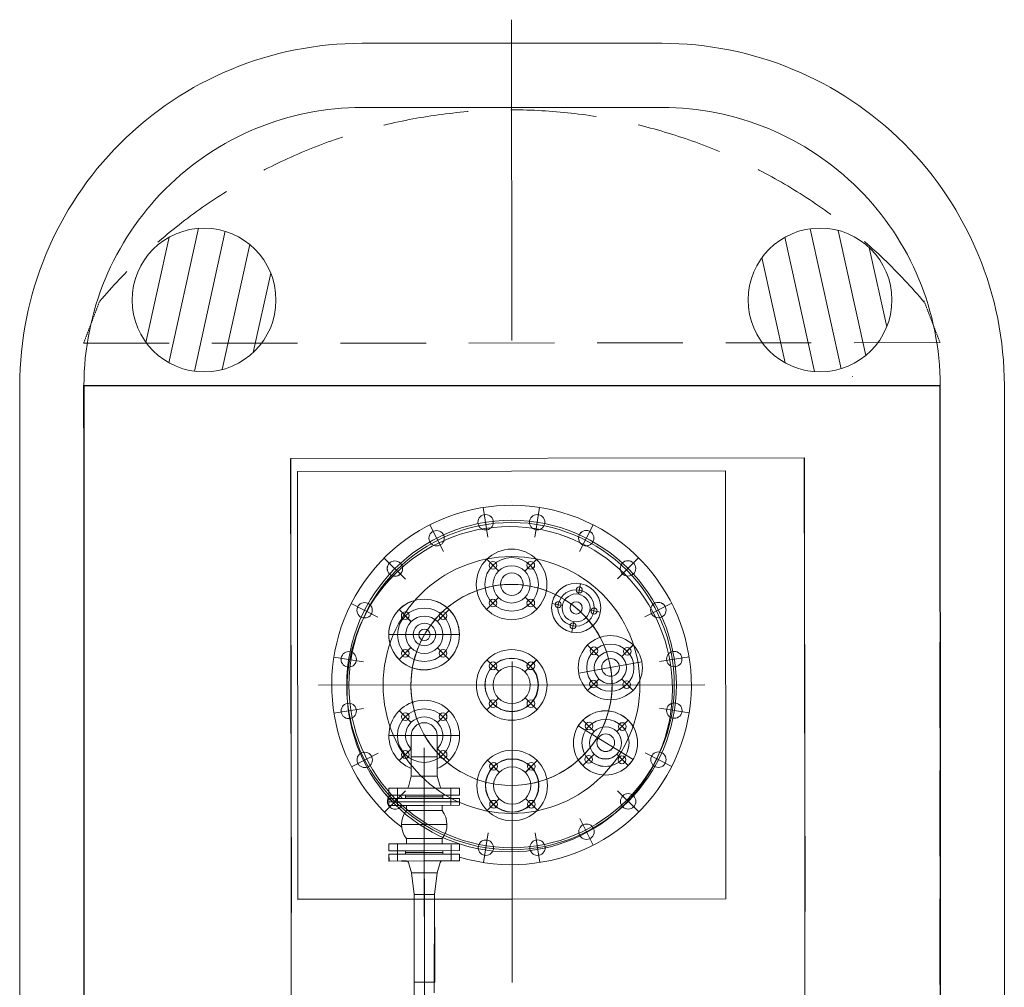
# Model space of a CAD drawing. Extents: x 261105 to 7565828, y -85627 to 5881792.
# Tile 35 of 116: x 337785 to 340085, y -15988 to -13727. Entities that reach past the tile are written whole.
import ezdxf
from ezdxf.enums import TextEntityAlignment as Align

# ---------------------------------------------------------------- set-up
doc = ezdxf.new("R2010")
doc.units = 0
doc.header["$MEASUREMENT"] = 0
for name, pattern in [('( Dashed )', [0.75, 0.5, -0.25]), ('DASHDOT2', [0.5, 0.25, -0.125, 0, -0.125]), ('DASHED', [19.05, 12.7, -6.35])]:
    doc.linetypes.add(name, pattern=pattern)
doc.layers.add('linii', color=7, linetype='Continuous', lineweight=15)
doc.layers.add('tlo', color=7, linetype='Continuous', lineweight=9, true_color=0xb2b2b2)
doc.layers.add('zbiornik', color=7, linetype='DASHED', lineweight=5, true_color=0x999999)
doc.styles.add('CP_ATTR', font='txt')
doc.linetypes.add('OGRODZENIE1', pattern='A,0.25,-0.1,[133,ltypeshp.shx,S=0.1,R=0,X=-0.1,Y=0],-0.1,1', length=1.45)

# ---------------------------------------------------------------- blocks, each defined once
blk = doc.blocks.new('dgfdsgsg')
at = {"layer": 'tlo'}
h = blk.add_hatch(dxfattribs=at)
h.set_pattern_fill('ANSI31', color=256, scale=500, angle=32.5756)
h.set_pattern_definition([(77.57556348, (-8678615.706, 21331640.4), (-61.03628784, 13.446991), [])])
h.paths.add_polyline_path([(372068.1, 19261.3, 1), (372351.3, 19442.2, 1)])
h = blk.add_hatch(dxfattribs=at)
h.set_pattern_fill('ANSI31', color=256, scale=500, angle=147.438)
h.set_pattern_definition([(102.43800666, (9419426.036, 21333783.6), (61.03310129, 13.46144669), [])])
h.paths.add_polyline_path([(373790.2, 19261.5, -1), (373507, 19442.3, -1)])
at = {"layer": 'tlo', "elevation": 0, "flags": 128}
for points in [[(372579, 7851.7), (373279, 7851.7, 0.414214), (374079, 8651.7), (374079.1, 19151.7, 0.414214), (373279.1, 19951.7), (372579.1, 19951.7, 0.414214), (371779.1, 19151.7), (371779, 8651.7, 0.414214)], [(372579, 8001.7), (373279, 8001.7, 0.414214), (373929, 8651.7), (373929.1, 19151.7, 0.414214), (373279.1, 19801.7), (372579.1, 19801.7, 0.414214), (371929.1, 19151.7), (371929, 8651.7, 0.414214)]]:
    blk.add_lwpolyline(points, format="xyb", close=True, dxfattribs=at)
at = {"layer": 'tlo', "linetype": 'OGRODZENIE1', "lineweight": 30, "ltscale": 500, "elevation": 0}
blk.add_lwpolyline([(373928.7, 16133.7), (373929.3, 15333.7), (371929.3, 15333.7), (371929.3, 19151.7), (373928.8, 19151.9), (373930.3, 17033.4)], dxfattribs=at)
at = {"layer": 'tlo'}
for centre in [(372209.7, 19351.7, 0), (373648.6, 19351.9, 0)]:
    blk.add_circle(centre, 168, dxfattribs=at)
blk = doc.blocks.new('4')
at = {"layer": 'zbiornik', "linetype": 'DASHDOT2', "ltscale": 3000, "extrusion": (4.03655e-07, 2.52893e-07, 1)}
blk.add_line((372928, 40006.8, 0), (372933.9, 32153.5, 0), dxfattribs=at)
at = {"layer": 'zbiornik', "linetype": '( Dashed )', "ltscale": 0.001, "extrusion": (4.03655e-07, 2.52893e-07, 1)}
blk.add_line((371928.2, 39250.6, 0), (371965.4, 39348.1, 0), dxfattribs=at)
at = {"layer": 'zbiornik', "linetype": '( Dashed )', "ltscale": 0.001, "extrusion": (-4.04033e-07, 2.52289e-07, 1)}
blk.add_line((373928.9, 39252.1, 0), (373891.5, 39349.5, 0), dxfattribs=at)
at = {"layer": 'zbiornik', "linetype": '( Dashed )', "ltscale": 400, "extrusion": (4.03655e-07, 2.52893e-07, 1)}
for p, q in [((371928.2, 39250.6, 0), (373928.2, 39252.1, 0)), ((371930.9, 33252.4, 0), (371928.3, 39252.4, 0)), ((373930.6, 33252.1, 0), (373928.2, 39252.1, 0))]:
    blk.add_line(p, q, dxfattribs=at)
at = {"layer": 'zbiornik', "linetype": 'Continuous', "ltscale": 400}
for p, q in [((372413.7, 37920.8, 0), (372411.5, 38981.7, 0)), ((373612.4, 38982.7, 0), (372412.4, 38981.7, 0)), ((373612.4, 38982.7, 0), (372412.4, 38981.7, 0)), ((372412.4, 38981.7, 0), (373612.4, 38982.7, 0)), ((372412.4, 38981.7, 0), (373612.4, 38982.7, 0)), ((372412.4, 38981.7, 0), (372413.9, 37238.7, 0)), ((372412.4, 38981.7, 0), (372413.9, 37238.7, 0)), ((372413.8, 37238.7, 0), (372412.4, 38981.7, 0)), ((372412.4, 38981.7, 0), (372413.8, 37238.7, 0)), ((373611.5, 38982.7, 0), (373613.6, 37922.7, 0)), ((373613.8, 37239.7, 0), (373612.4, 38982.7, 0)), ((372427.6, 38951.3, 0), (373427.6, 38952.5, 0)), ((372427.6, 38951.3, 0), (373427.6, 38952.5, 0)), ((372427.6, 38951.3, 0), (373427.6, 38952.5, 0)), ((372427.6, 38951.3, 0), (373427.6, 38952.5, 0)), ((372428.8, 37951.2, 0), (372427.6, 38951.3, 0)), ((372428.8, 37951.2, 0), (372427.6, 38951.3, 0)), ((372428.9, 37951.3, 0), (372427.6, 38951.3, 0)), ((372428.9, 37951.3, 0), (372427.6, 38951.3, 0)), ((373427.6, 38952.5, 0), (373428.8, 37952.5, 0)), ((373427.6, 38952.5, 0), (373428.8, 37952.5, 0)), ((373427.6, 38952.5, 0), (373428.9, 37952.5, 0)), ((373427.6, 38952.5, 0), (373428.9, 37952.5, 0)), ((372872.9, 38797.8, 0), (372861.9, 38867, 0)), ((372872.9, 38797.8, 0), (372861.9, 38866.9, 0)), ((372982.4, 38797.9, 0), (372993.3, 38867.1, 0)), ((372982.4, 38797.9, 0), (372993.3, 38867, 0)), ((372768.7, 38763.9, 0), (372736.9, 38826.2, 0)), ((372768.8, 38763.9, 0), (372736.9, 38826.2, 0)), ((373086.5, 38764.1, 0), (373118.3, 38826.5, 0)), ((373086.6, 38764.2, 0), (373118.3, 38826.6, 0)), ((372680.2, 38699.4, 0), (372630.7, 38748.9, 0)), ((372680.2, 38699.5, 0), (372630.7, 38748.9, 0)), ((372897.9, 38718.5, 0), (372870.3, 38746.1, 0)), ((372897.9, 38718.5, 0), (372870.3, 38746.1, 0)), ((372986.4, 38745.6, 0), (372958.8, 38718, 0)), ((372986.4, 38745.5, 0), (372958.8, 38717.9, 0)), ((373175.2, 38699.9, 0), (373224.6, 38749.4, 0)), ((373175.2, 38699.9, 0), (373224.7, 38749.4, 0)), ((373084.4, 38664.3, 0), (373088.8, 38689, 0)), ((373084.4, 38664.3, 0), (373088.7, 38688.9, 0)), ((372615.9, 38610.8, 0), (372553.5, 38642.5, 0)), ((372615.9, 38610.8, 0), (372553.5, 38642.5, 0)), ((372897.3, 38656.4, 0), (372869.8, 38628.8, 0)), ((372897.4, 38656.4, 0), (372869.8, 38628.8, 0)), ((372987.1, 38629.5, 0), (372959.5, 38657.1, 0)), ((372987.1, 38629.5, 0), (372959.5, 38657, 0)), ((373046.8, 38637.9, 0), (373022.2, 38642.3, 0)), ((373046.8, 38637.9, 0), (373022.2, 38642.2, 0)), ((373239.6, 38611.3, 0), (373302, 38643.2, 0)), ((373239.6, 38611.3, 0), (373302, 38643.2, 0)), ((372692.9, 38600.9, 0), (372665.4, 38628.4, 0)), ((372693.4, 38600.4, 0), (372665.4, 38628.4, 0)), ((372754.5, 38600.9, 0), (372782, 38628.5, 0)), ((372754.5, 38600.9, 0), (372782, 38628.5, 0)), ((373135.4, 38622.4, 0), (373110.8, 38626.7, 0)), ((373135.5, 38622.4, 0), (373110.8, 38626.7, 0)), ((373068.9, 38575.7, 0), (373073.2, 38600.3, 0)), ((373068.9, 38575.7, 0), (373073.2, 38600.3, 0)), ((372641.2, 38570.1, 0), (372806.2, 38570.2, 0)), ((372641.2, 38570.1, 0), (372806.2, 38570.2, 0)), ((372693, 38539.4, 0), (372665.4, 38511.8, 0)), ((372693, 38539.4, 0), (372665.4, 38511.8, 0)), ((372754.5, 38539.4, 0), (372782.1, 38511.8, 0)), ((372754.5, 38539.4, 0), (372782.1, 38511.8, 0)), ((373132.2, 38519.1, 0), (373105.6, 38545.6, 0)), ((373132.2, 38519.1, 0), (373105.6, 38545.5, 0)), ((373211.7, 38545.7, 0), (373185.2, 38519.1, 0)), ((373211.7, 38545.6, 0), (373185.2, 38519.1, 0)), ((372582.2, 38506.6, 0), (372513, 38517.5, 0)), ((372582.2, 38506.6, 0), (372513, 38517.5, 0)), ((372582.2, 38506.6, 0), (372513, 38517.5, 0)), ((372582.2, 38506.6, 0), (372513, 38517.5, 0)), ((372898.1, 38483.5, 0), (372870.5, 38511.1, 0)), ((372898.1, 38483.5, 0), (372870.5, 38511.1, 0)), ((372986.6, 38510.6, 0), (372959, 38483, 0)), ((372986.6, 38510.5, 0), (372959, 38482.9, 0)), ((373084.8, 38480, 0), (373232.5, 38506.1, 0)), ((373084.8, 38480, 0), (373232.5, 38506.1, 0)), ((373273.6, 38507.2, 0), (373342.7, 38518.2, 0)), ((373273.6, 38507.2, 0), (373342.7, 38518.2, 0)), ((373132.2, 38466, 0), (373105.7, 38439.5, 0)), ((373132.2, 38466, 0), (373105.7, 38439.5, 0)), ((373211.8, 38439.6, 0), (373185.2, 38466.1, 0)), ((373211.8, 38439.6, 0), (373185.3, 38466.1, 0)), ((373379.4, 38452.6, 0), (372477, 38451.8, 0)), ((373379.4, 38452.6, 0), (372477, 38451.8, 0)), ((372897.6, 38421.4, 0), (372870, 38393.8, 0)), ((372897.6, 38421.4, 0), (372870, 38393.8, 0)), ((372987.3, 38394.5, 0), (372959.7, 38422.1, 0)), ((372987.3, 38394.5, 0), (372959.7, 38422, 0)), ((372582.3, 38397.1, 0), (372513.1, 38386.1, 0)), ((372582.3, 38397.1, 0), (372513.1, 38386.1, 0)), ((372582.3, 38397.1, 0), (372513.2, 38386.1, 0)), ((372582.3, 38397.1, 0), (372513.2, 38386.1, 0)), ((372693.1, 38364.6, 0), (372665.5, 38392.2, 0)), ((372693.1, 38364.6, 0), (372665.5, 38392.2, 0)), ((372693.1, 38364.6, 0), (372665.5, 38392.2, 0)), ((372693.1, 38364.6, 0), (372665.5, 38392.2, 0)), ((372754.6, 38364.7, 0), (372782.2, 38392.3, 0)), ((372754.6, 38364.7, 0), (372782.2, 38392.3, 0)), ((372754.6, 38364.7, 0), (372782.2, 38392.3, 0)), ((372754.6, 38364.7, 0), (372782.2, 38392.3, 0)), ((373273.7, 38397.7, 0), (373342.8, 38386.8, 0)), ((373273.7, 38397.7, 0), (373342.8, 38386.8, 0)), ((373120.9, 38343.2, 0), (373094.3, 38369.7, 0)), ((373120.9, 38343.3, 0), (373094.4, 38369.7, 0)), ((373200.4, 38369.8, 0), (373173.9, 38343.3, 0)), ((373200.4, 38369.8, 0), (373173.9, 38343.3, 0)), ((373083.9, 38356.6, 0), (373211.8, 38278.3, 0)), ((373083.9, 38356.6, 0), (373211.8, 38278.3, 0)), ((372641.4, 38333.8, 0), (372806.4, 38334, 0)), ((372641.4, 38333.8, 0), (372806.4, 38334, 0)), ((372641.4, 38333.8, 0), (372806.4, 38334, 0)), ((372641.4, 38333.8, 0), (372806.4, 38334, 0)), ((372693.8, 38283.9, 0), (372693.7, 38333.9, 0)), ((372693.8, 38283.9, 0), (372693.7, 38333.9, 0)), ((372693.8, 38283.9, 0), (372693.8, 38333.9, 0)), ((372693.8, 38283.9, 0), (372693.8, 38333.9, 0)), ((372754.1, 38283.9, 0), (372754, 38333.9, 0)), ((372754.1, 38283.9, 0), (372754, 38333.9, 0)), ((372754.1, 38283.9, 0), (372754.1, 38333.9, 0)), ((372754.1, 38283.9, 0), (372754.1, 38333.9, 0)), ((372693.2, 38303.1, 0), (372665.6, 38275.5, 0)), ((372693.2, 38303.1, 0), (372665.6, 38275.5, 0)), ((372693.2, 38303.1, 0), (372665.6, 38275.5, 0)), ((372693.2, 38303.1, 0), (372665.6, 38275.5, 0)), ((372723.9, 38305.3, 0), (372724.6, 37550.1, 0)), ((372723.9, 38305.3, 0), (372724.6, 37550.1, 0)), ((372723.9, 38305.2, 0), (372724.6, 37550.1, 0)), ((372723.9, 38305.2, 0), (372724.6, 37550.1, 0)), ((372754.7, 38303.2, 0), (372782.3, 38275.6, 0)), ((372754.7, 38303.2, 0), (372782.3, 38275.6, 0)), ((372754.7, 38303.2, 0), (372782.3, 38275.6, 0)), ((372754.7, 38303.2, 0), (372782.3, 38275.6, 0)), ((372616.2, 38293, 0), (372553.8, 38261.2, 0)), ((372616.2, 38293, 0), (372553.8, 38261.2, 0)), ((372616.2, 38293, 0), (372553.9, 38261.2, 0)), ((372616.2, 38293, 0), (372553.9, 38261.2, 0)), ((372754.1, 38283.9, 0), (372693.8, 38283.9, 0)), ((372693.8, 38283.9, 0), (372693.8, 38238.9, 0)), ((372693.8, 38283.9, 0), (372723.9, 38283.9, 0)), ((372754.1, 38283.9, 0), (372693.8, 38283.9, 0)), ((372693.8, 38283.9, 0), (372693.8, 38238.9, 0)), ((372693.8, 38283.9, 0), (372723.9, 38283.9, 0)), ((372754.1, 38283.9, 0), (372693.8, 38283.9, 0)), ((372693.8, 38283.9, 0), (372693.8, 38238.9, 0)), ((372693.8, 38283.9, 0), (372723.9, 38283.9, 0)), ((372754.1, 38283.9, 0), (372693.8, 38283.9, 0)), ((372693.8, 38283.9, 0), (372693.8, 38238.9, 0)), ((372693.8, 38283.9, 0), (372723.9, 38283.9, 0)), ((372754.1, 38283.9, 0), (372723.9, 38283.9, 0)), ((372754.1, 38283.9, 0), (372723.9, 38283.9, 0)), ((372754.1, 38283.9, 0), (372723.9, 38283.9, 0)), ((372754.1, 38283.9, 0), (372723.9, 38283.9, 0)), ((372754.1, 38283.9, 0), (372754.1, 38238.9, 0)), ((372754.1, 38283.9, 0), (372754.1, 38238.9, 0)), ((372754.1, 38283.9, 0), (372754.1, 38238.9, 0)), ((372754.1, 38283.9, 0), (372754.1, 38238.9, 0)), ((372899.2, 38248.5, 0), (372871.6, 38276.1, 0)), ((372899.2, 38248.5, 0), (372871.6, 38276.1, 0)), ((372987.7, 38275.5, 0), (372960.1, 38247.9, 0)), ((372987.7, 38275.6, 0), (372960.2, 38248, 0)), ((373120.9, 38290.2, 0), (373094.4, 38263.7, 0)), ((373120.9, 38290.2, 0), (373094.4, 38263.7, 0)), ((373200.5, 38263.8, 0), (373174, 38290.3, 0)), ((373200.5, 38263.8, 0), (373174, 38290.3, 0)), ((373239.9, 38293.5, 0), (373302.3, 38261.8, 0)), ((373239.9, 38293.5, 0), (373302.3, 38261.8, 0)), ((373239.9, 38293.5, 0), (373302.3, 38261.8, 0)), ((373239.9, 38293.5, 0), (373302.3, 38261.8, 0)), ((372687.1, 38214.5, 0), (372693.8, 38238.9, 0)), ((372687.1, 38214.5, 0), (372693.8, 38238.9, 0)), ((372687.1, 38214.5, 0), (372693.8, 38238.9, 0)), ((372687.1, 38214.5, 0), (372693.8, 38238.9, 0)), ((372693.8, 38238.9, 0), (372697.4, 38238.9, 0)), ((372754.1, 38238.9, 0), (372693.8, 38238.9, 0)), ((372693.8, 38238.9, 0), (372697.4, 38238.9, 0)), ((372754.1, 38238.9, 0), (372693.8, 38238.9, 0)), ((372693.8, 38238.9, 0), (372697.4, 38238.9, 0)), ((372754.1, 38238.9, 0), (372693.8, 38238.9, 0)), ((372693.8, 38238.9, 0), (372697.4, 38238.9, 0)), ((372754.1, 38238.9, 0), (372693.8, 38238.9, 0)), ((372754.1, 38238.9, 0), (372750.5, 38238.9, 0)), ((372754.1, 38238.9, 0), (372750.5, 38238.9, 0)), ((372754.1, 38238.9, 0), (372750.5, 38238.9, 0)), ((372754.1, 38238.9, 0), (372750.5, 38238.9, 0)), ((372760.9, 38214.6, 0), (372754.1, 38238.9, 0)), ((372760.9, 38214.6, 0), (372754.1, 38238.9, 0)), ((372760.9, 38214.6, 0), (372754.1, 38238.9, 0)), ((372760.9, 38214.6, 0), (372754.1, 38238.9, 0)), ((372680.6, 38204.5, 0), (372631.2, 38154.9, 0)), ((372680.6, 38204.5, 0), (372631.2, 38154.9, 0)), ((372680.6, 38204.5, 0), (372631.2, 38154.9, 0)), ((372680.6, 38204.5, 0), (372631.2, 38154.9, 0)), ((372641.5, 38210.8, 0), (372724, 38210.9, 0)), ((372641.5, 38210.8, 0), (372724, 38210.9, 0)), ((372641.5, 38210.8, 0), (372724, 38210.9, 0)), ((372641.5, 38210.8, 0), (372724, 38210.9, 0)), ((372641.5, 38210.8, 0), (372641.5, 38194.8, 0)), ((372641.5, 38210.8, 0), (372641.5, 38194.8, 0)), ((372641.5, 38210.8, 0), (372641.5, 38194.8, 0)), ((372641.5, 38210.8, 0), (372641.5, 38194.8, 0)), ((372661.5, 38210.8, 0), (372661.5, 38190.8, 0)), ((372661.5, 38210.8, 0), (372661.5, 38190.8, 0)), ((372661.5, 38210.8, 0), (372661.5, 38190.8, 0)), ((372661.5, 38210.8, 0), (372661.5, 38190.8, 0)), ((372670.5, 38210.9, 0), (372682.3, 38210.9, 0)), ((372670.5, 38210.9, 0), (372682.3, 38210.9, 0)), ((372670.5, 38210.8, 0), (372682.3, 38210.8, 0)), ((372670.5, 38210.8, 0), (372682.3, 38210.8, 0)), ((372806.5, 38211, 0), (372724, 38210.9, 0)), ((372806.5, 38211, 0), (372724, 38210.9, 0)), ((372806.5, 38211, 0), (372724, 38210.9, 0)), ((372806.5, 38211, 0), (372724, 38210.9, 0)), ((372777.5, 38210.9, 0), (372765.7, 38210.9, 0)), ((372777.5, 38210.9, 0), (372765.7, 38210.9, 0)), ((372777.5, 38210.9, 0), (372765.7, 38210.9, 0)), ((372777.5, 38210.9, 0), (372765.7, 38210.9, 0)), ((372786.5, 38211, 0), (372786.5, 38191, 0)), ((372786.5, 38211, 0), (372786.5, 38191, 0)), ((372786.5, 38210.9, 0), (372786.5, 38190.9, 0)), ((372786.5, 38210.9, 0), (372786.5, 38190.9, 0)), ((372806.5, 38211, 0), (372806.5, 38195, 0)), ((372806.5, 38211, 0), (372806.5, 38195, 0)), ((372806.5, 38211, 0), (372806.5, 38195, 0)), ((372806.5, 38211, 0), (372806.5, 38195, 0)), ((373175.6, 38204.9, 0), (373225.1, 38155.4, 0)), ((373175.6, 38204.9, 0), (373225.2, 38155.4, 0)), ((373175.6, 38204.9, 0), (373225.1, 38155.4, 0)), ((373175.6, 38204.9, 0), (373225.2, 38155.4, 0)), ((372641.5, 38194.8, 0), (372724, 38194.9, 0)), ((372641.5, 38194.8, 0), (372724, 38194.9, 0)), ((372641.5, 38194.8, 0), (372724, 38194.9, 0)), ((372641.5, 38194.8, 0), (372724, 38194.9, 0)), ((372641.5, 38186.8, 0), (372724, 38186.9, 0)), ((372641.5, 38186.8, 0), (372724, 38186.9, 0)), ((372641.5, 38186.8, 0), (372724, 38186.9, 0)), ((372641.5, 38186.8, 0), (372724, 38186.9, 0)), ((372641.5, 38170.8, 0), (372641.5, 38186.8, 0)), ((372641.5, 38170.8, 0), (372641.5, 38186.8, 0)), ((372641.5, 38170.8, 0), (372641.5, 38186.8, 0)), ((372641.5, 38170.8, 0), (372641.5, 38186.8, 0)), ((372661.5, 38170.8, 0), (372661.5, 38190.8, 0)), ((372661.5, 38170.8, 0), (372661.5, 38190.8, 0)), ((372661.5, 38170.8, 0), (372661.5, 38190.8, 0)), ((372661.5, 38170.8, 0), (372661.5, 38190.8, 0)), ((372680.5, 38194.9, 0), (372680.5, 38190.9, 0)), ((372680.5, 38194.9, 0), (372680.5, 38190.9, 0)), ((372680.5, 38194.8, 0), (372680.5, 38190.8, 0)), ((372680.5, 38194.8, 0), (372680.5, 38190.8, 0)), ((372680.5, 38190.8, 0), (372724, 38190.9, 0)), ((372680.5, 38190.8, 0), (372724, 38190.9, 0)), ((372680.5, 38186.9, 0), (372680.5, 38190.9, 0)), ((372680.5, 38190.9, 0), (372724, 38190.9, 0)), ((372680.5, 38190.9, 0), (372724, 38190.9, 0)), ((372680.5, 38190.8, 0), (372724, 38190.9, 0)), ((372680.5, 38190.8, 0), (372724, 38190.9, 0)), ((372680.5, 38186.9, 0), (372680.5, 38190.9, 0)), ((372680.5, 38190.9, 0), (372724, 38190.9, 0)), ((372680.5, 38190.9, 0), (372724, 38190.9, 0)), ((372680.5, 38186.9, 0), (372680.5, 38190.8, 0)), ((372680.5, 38186.9, 0), (372680.5, 38190.8, 0)), ((372806.5, 38195, 0), (372724, 38194.9, 0)), ((372806.5, 38195, 0), (372724, 38194.9, 0)), ((372806.5, 38195, 0), (372724, 38194.9, 0)), ((372806.5, 38195, 0), (372724, 38194.9, 0)), ((372767.5, 38190.9, 0), (372724, 38190.9, 0)), ((372767.5, 38190.9, 0), (372724, 38190.9, 0)), ((372767.5, 38190.9, 0), (372724, 38190.9, 0)), ((372767.5, 38190.9, 0), (372724, 38190.9, 0)), ((372767.5, 38190.9, 0), (372724, 38190.9, 0)), ((372767.5, 38190.9, 0), (372724, 38190.9, 0)), ((372767.5, 38190.9, 0), (372724, 38190.9, 0)), ((372767.5, 38190.9, 0), (372724, 38190.9, 0)), ((372806.5, 38187, 0), (372724, 38186.9, 0)), ((372806.5, 38187, 0), (372724, 38186.9, 0)), ((372806.5, 38187, 0), (372724, 38186.9, 0)), ((372806.5, 38187, 0), (372724, 38186.9, 0)), ((372767.5, 38194.9, 0), (372767.5, 38190.9, 0)), ((372767.5, 38194.9, 0), (372767.5, 38190.9, 0)), ((372767.5, 38194.9, 0), (372767.5, 38190.9, 0)), ((372767.5, 38194.9, 0), (372767.5, 38190.9, 0)), ((372767.5, 38186.9, 0), (372767.5, 38190.9, 0)), ((372767.5, 38186.9, 0), (372767.5, 38190.9, 0)), ((372767.5, 38186.9, 0), (372767.5, 38190.9, 0)), ((372767.5, 38186.9, 0), (372767.5, 38190.9, 0)), ((372786.5, 38171, 0), (372786.5, 38191, 0)), ((372786.5, 38171, 0), (372786.5, 38191, 0)), ((372786.5, 38170.9, 0), (372786.5, 38190.9, 0)), ((372786.5, 38170.9, 0), (372786.5, 38190.9, 0)), ((372806.5, 38171, 0), (372806.5, 38187, 0)), ((372806.5, 38171, 0), (372806.5, 38187, 0)), ((372806.5, 38171, 0), (372806.5, 38187, 0)), ((372806.5, 38171, 0), (372806.5, 38187, 0)), ((372898.7, 38186.4, 0), (372871.1, 38158.8, 0)), ((372898.7, 38186.4, 0), (372871.1, 38158.8, 0)), ((372988.4, 38159.5, 0), (372960.8, 38187.1, 0)), ((372988.4, 38159.5, 0), (372960.8, 38187, 0)), ((372806.5, 38179, 0), (372641.5, 38178.8, 0)), ((372806.5, 38179, 0), (372641.5, 38178.8, 0)), ((372806.5, 38179, 0), (372641.5, 38178.8, 0)), ((372806.5, 38179, 0), (372641.5, 38178.8, 0)), ((372641.5, 38170.8, 0), (372724, 38170.9, 0)), ((372641.5, 38170.8, 0), (372724, 38170.9, 0)), ((372641.5, 38170.8, 0), (372724, 38170.9, 0)), ((372641.5, 38170.8, 0), (372724, 38170.9, 0)), ((372682.3, 38170.9, 0), (372682.3, 38158.5, 0)), ((372682.3, 38170.9, 0), (372682.3, 38158.5, 0)), ((372682.3, 38170.9, 0), (372682.3, 38158.5, 0)), ((372682.3, 38170.9, 0), (372682.3, 38158.5, 0)), ((372765.8, 38158.6, 0), (372682.3, 38158.5, 0)), ((372765.8, 38158.6, 0), (372682.3, 38158.5, 0)), ((372765.8, 38158.6, 0), (372682.3, 38158.5, 0)), ((372765.8, 38158.6, 0), (372682.3, 38158.5, 0)), ((372806.5, 38171, 0), (372724, 38170.9, 0)), ((372806.5, 38171, 0), (372724, 38170.9, 0)), ((372806.5, 38171, 0), (372724, 38170.9, 0)), ((372806.5, 38171, 0), (372724, 38170.9, 0)), ((372765.8, 38170.9, 0), (372765.8, 38158.6, 0)), ((372765.8, 38170.9, 0), (372765.8, 38158.6, 0)), ((372765.8, 38170.9, 0), (372765.8, 38158.6, 0)), ((372765.8, 38170.9, 0), (372765.8, 38158.6, 0)), ((373087.1, 38140.5, 0), (373118.9, 38078.1, 0)), ((373087.1, 38140.5, 0), (373118.9, 38078.1, 0)), ((373087.1, 38140.4, 0), (373118.9, 38078.1, 0)), ((373087.1, 38140.4, 0), (373118.9, 38078.1, 0)), ((372777.1, 38125.9, 0), (372671.1, 38125.8, 0)), ((372777.1, 38125.9, 0), (372671.1, 38125.9, 0)), ((372777.1, 38125.9, 0), (372671.1, 38125.8, 0)), ((372777.1, 38125.9, 0), (372671.1, 38125.9, 0)), ((372765.8, 38093.3, 0), (372682.4, 38093.2, 0)), ((372765.8, 38093.3, 0), (372682.4, 38093.2, 0)), ((372765.8, 38093.3, 0), (372682.4, 38093.2, 0)), ((372765.8, 38093.3, 0), (372682.4, 38093.2, 0)), ((372682.4, 38093.2, 0), (372682.4, 38080.9, 0)), ((372682.4, 38093.2, 0), (372682.4, 38080.9, 0)), ((372682.4, 38093.2, 0), (372682.4, 38080.9, 0)), ((372682.4, 38093.2, 0), (372682.4, 38080.9, 0)), ((372765.8, 38093.3, 0), (372765.8, 38080.9, 0)), ((372765.8, 38093.3, 0), (372765.9, 38080.9, 0)), ((372765.8, 38093.3, 0), (372765.8, 38080.9, 0)), ((372765.8, 38093.3, 0), (372765.9, 38080.9, 0)), ((372873.5, 38106.4, 0), (372862.6, 38037.3, 0)), ((372873.5, 38106.4, 0), (372862.6, 38037.3, 0)), ((372873.5, 38106.4, 0), (372862.6, 38037.3, 0)), ((372873.5, 38106.4, 0), (372862.6, 38037.3, 0)), ((372983, 38106.5, 0), (372994, 38037.4, 0)), ((372983, 38106.5, 0), (372994, 38037.4, 0)), ((372983, 38106.5, 0), (372994, 38037.4, 0)), ((372983, 38106.5, 0), (372994, 38037.4, 0)), ((372641.6, 38080.8, 0), (372724.1, 38080.9, 0)), ((372641.6, 38080.8, 0), (372724.1, 38080.9, 0)), ((372641.6, 38080.8, 0), (372724.1, 38080.9, 0)), ((372641.6, 38080.8, 0), (372724.1, 38080.9, 0)), ((372641.6, 38064.8, 0), (372641.6, 38080.8, 0)), ((372641.6, 38064.8, 0), (372641.6, 38080.8, 0)), ((372641.6, 38064.8, 0), (372641.6, 38080.8, 0)), ((372641.6, 38064.8, 0), (372641.6, 38080.8, 0)), ((372661.6, 38040.8, 0), (372661.6, 38079.4, 0)), ((372661.7, 38040.8, 0), (372661.6, 38079.4, 0)), ((372661.6, 38040.8, 0), (372661.6, 38079.4, 0)), ((372661.7, 38040.8, 0), (372661.6, 38079.4, 0)), ((372806.6, 38081, 0), (372724.1, 38080.9, 0)), ((372806.6, 38081, 0), (372724.1, 38080.9, 0)), ((372806.6, 38081, 0), (372724.1, 38080.9, 0)), ((372806.6, 38081, 0), (372724.1, 38080.9, 0)), ((372786.7, 38041, 0), (372786.6, 38078.3, 0)), ((372786.7, 38041, 0), (372786.6, 38078.3, 0)), ((372786.6, 38040.9, 0), (372786.6, 38078.2, 0)), ((372786.6, 38040.9, 0), (372786.6, 38078.2, 0)), ((372806.6, 38081, 0), (372806.6, 38065, 0)), ((372806.6, 38081, 0), (372806.6, 38065, 0)), ((372806.6, 38081, 0), (372806.6, 38065, 0)), ((372806.6, 38081, 0), (372806.6, 38065, 0)), ((372641.6, 38064.8, 0), (372724.1, 38064.9, 0)), ((372641.6, 38064.8, 0), (372724.1, 38064.9, 0)), ((372641.6, 38064.8, 0), (372724.1, 38064.9, 0)), ((372641.6, 38064.8, 0), (372724.1, 38064.9, 0)), ((372641.6, 38056.8, 0), (372724.1, 38056.9, 0)), ((372641.6, 38056.8, 0), (372724.1, 38056.9, 0)), ((372641.6, 38056.8, 0), (372724.1, 38056.9, 0)), ((372641.6, 38056.8, 0), (372724.1, 38056.9, 0)), ((372641.6, 38056.8, 0), (372641.6, 38040.8, 0)), ((372641.6, 38056.8, 0), (372641.7, 38040.8, 0)), ((372641.6, 38056.8, 0), (372641.6, 38040.8, 0)), ((372641.6, 38056.8, 0), (372641.7, 38040.8, 0)), ((372680.6, 38064.9, 0), (372680.6, 38060.9, 0)), ((372680.6, 38064.9, 0), (372680.6, 38060.9, 0)), ((372680.6, 38064.8, 0), (372680.6, 38060.8, 0)), ((372680.6, 38064.8, 0), (372680.6, 38060.8, 0)), ((372680.6, 38060.8, 0), (372724.1, 38060.9, 0)), ((372680.6, 38060.8, 0), (372724.1, 38060.9, 0)), ((372680.6, 38056.9, 0), (372680.6, 38060.9, 0)), ((372680.6, 38060.9, 0), (372724.1, 38060.9, 0)), ((372680.6, 38060.9, 0), (372724.1, 38060.9, 0)), ((372680.6, 38060.8, 0), (372724.1, 38060.9, 0)), ((372680.6, 38060.8, 0), (372724.1, 38060.9, 0)), ((372680.6, 38056.9, 0), (372680.6, 38060.9, 0)), ((372680.6, 38060.9, 0), (372724.1, 38060.9, 0)), ((372680.6, 38060.9, 0), (372724.1, 38060.9, 0)), ((372680.6, 38056.8, 0), (372680.6, 38060.8, 0)), ((372680.6, 38056.8, 0), (372680.6, 38060.8, 0)), ((372806.6, 38065, 0), (372724.1, 38064.9, 0)), ((372806.6, 38065, 0), (372724.1, 38064.9, 0)), ((372806.6, 38065, 0), (372724.1, 38064.9, 0)), ((372806.6, 38065, 0), (372724.1, 38064.9, 0)), ((372724.4, 37757.8, 0), (372724.1, 38063.5, 0)), ((372767.6, 38060.9, 0), (372724.1, 38060.9, 0)), ((372767.6, 38060.9, 0), (372724.1, 38060.9, 0)), ((372767.6, 38060.9, 0), (372724.1, 38060.9, 0)), ((372767.6, 38060.9, 0), (372724.1, 38060.9, 0)), ((372767.6, 38060.9, 0), (372724.1, 38060.9, 0)), ((372767.6, 38060.9, 0), (372724.1, 38060.9, 0)), ((372767.6, 38060.9, 0), (372724.1, 38060.9, 0)), ((372767.6, 38060.9, 0), (372724.1, 38060.9, 0)), ((372806.6, 38057, 0), (372724.1, 38056.9, 0)), ((372806.6, 38057, 0), (372724.1, 38056.9, 0)), ((372806.6, 38057, 0), (372724.1, 38056.9, 0)), ((372806.6, 38057, 0), (372724.1, 38056.9, 0)), ((372767.6, 38060.9, 0), (372767.6, 38064.9, 0)), ((372767.6, 38060.9, 0), (372767.6, 38064.9, 0)), ((372767.6, 38060.9, 0), (372767.6, 38064.9, 0)), ((372767.6, 38060.9, 0), (372767.6, 38064.9, 0)), ((372767.6, 38056.9, 0), (372767.6, 38060.9, 0)), ((372767.6, 38056.9, 0), (372767.6, 38060.9, 0)), ((372767.6, 38056.9, 0), (372767.6, 38060.9, 0)), ((372767.6, 38056.9, 0), (372767.6, 38060.9, 0)), ((372806.6, 38041, 0), (372806.6, 38057, 0)), ((372806.7, 38041, 0), (372806.6, 38057, 0)), ((372806.6, 38041, 0), (372806.6, 38057, 0)), ((372806.7, 38041, 0), (372806.6, 38057, 0)), ((372641.6, 38040.8, 0), (372724.1, 38040.9, 0)), ((372641.6, 38040.8, 0), (372724.1, 38040.9, 0)), ((372641.7, 38040.8, 0), (372724.2, 38040.9, 0)), ((372641.7, 38040.8, 0), (372724.2, 38040.9, 0)), ((372670.6, 38040.8, 0), (372682.4, 38040.8, 0)), ((372670.6, 38040.8, 0), (372682.4, 38040.8, 0)), ((372670.7, 38040.9, 0), (372682.4, 38040.9, 0)), ((372670.7, 38040.9, 0), (372682.4, 38040.9, 0)), ((372687.2, 38037.2, 0), (372694, 38012.9, 0)), ((372687.2, 38037.2, 0), (372694, 38012.9, 0)), ((372687.2, 38037.2, 0), (372694, 38012.9, 0)), ((372687.2, 38037.2, 0), (372694, 38012.9, 0)), ((372806.6, 38041, 0), (372724.1, 38040.9, 0)), ((372806.6, 38041, 0), (372724.1, 38040.9, 0)), ((372806.7, 38041, 0), (372724.2, 38040.9, 0)), ((372806.7, 38041, 0), (372724.2, 38040.9, 0)), ((372761.1, 38037.3, 0), (372754.3, 38012.9, 0)), ((372761.1, 38037.3, 0), (372754.3, 38012.9, 0)), ((372761.1, 38037.3, 0), (372754.3, 38012.9, 0)), ((372761.1, 38037.3, 0), (372754.3, 38012.9, 0)), ((372777.6, 38040.9, 0), (372765.9, 38040.9, 0)), ((372777.7, 38040.9, 0), (372765.9, 38040.9, 0)), ((372777.6, 38040.9, 0), (372765.9, 38040.9, 0)), ((372777.7, 38040.9, 0), (372765.9, 38040.9, 0)), ((372694, 38012.9, 0), (372697.6, 38012.9, 0)), ((372694, 38012.9, 0), (372754.3, 38012.9, 0)), ((372754.3, 38012.9, 0), (372694, 38012.9, 0)), ((372754.3, 38012.9, 0), (372694, 38012.9, 0)), ((372700.1, 37962.9, 0), (372694, 38012.9, 0)), ((372694, 38012.9, 0), (372697.6, 38012.9, 0)), ((372694, 38012.9, 0), (372754.3, 38012.9, 0)), ((372754.3, 38012.9, 0), (372694, 38012.9, 0)), ((372754.3, 38012.9, 0), (372694, 38012.9, 0)), ((372700.1, 37962.9, 0), (372694, 38012.9, 0)), ((372694, 38012.9, 0), (372697.6, 38012.9, 0)), ((372694, 38012.9, 0), (372754.3, 38012.9, 0)), ((372754.3, 38012.9, 0), (372694, 38012.9, 0)), ((372754.3, 38012.9, 0), (372694, 38012.9, 0)), ((372700.1, 37962.9, 0), (372694, 38012.9, 0)), ((372694, 38012.9, 0), (372697.6, 38012.9, 0)), ((372694, 38012.9, 0), (372754.3, 38012.9, 0)), ((372754.3, 38012.9, 0), (372694, 38012.9, 0)), ((372754.3, 38012.9, 0), (372694, 38012.9, 0)), ((372700.1, 37962.9, 0), (372694, 38012.9, 0)), ((372748.3, 37962.9, 0), (372754.3, 38012.9, 0)), ((372748.3, 37962.9, 0), (372754.3, 38012.9, 0)), ((372748.3, 37962.9, 0), (372754.3, 38012.9, 0)), ((372748.3, 37962.9, 0), (372754.3, 38012.9, 0)), ((373428.8, 37952.5, 0), (372428.8, 37951.2, 0)), ((373428.8, 37952.5, 0), (372428.8, 37951.2, 0)), ((373428.8, 37952.5, 0), (372428.8, 37951.2, 0)), ((373428.8, 37952.5, 0), (372428.8, 37951.2, 0)), ((373428.9, 37952.5, 0), (372428.9, 37951.3, 0)), ((373428.9, 37952.5, 0), (372428.9, 37951.3, 0)), ((373428.9, 37952.5, 0), (372428.9, 37951.3, 0)), ((373428.9, 37952.5, 0), (372428.9, 37951.3, 0)), ((372700.1, 37962.9, 0), (372700.3, 37715, 0)), ((372700.1, 37962.9, 0), (372700.2, 37757.8, 0)), ((372700.1, 37962.9, 0), (372700.3, 37715, 0)), ((372724.2, 37962.9, 0), (372700.1, 37962.9, 0)), ((372700.1, 37962.9, 0), (372748.4, 37962.9, 0)), ((372748.3, 37962.9, 0), (372747.4, 37732.9, 0)), ((372748.4, 37953.9, 0), (372748.4, 37954.1, 0)), ((372700.1, 37885.6, 0), (372700.2, 37757.8, 0)), ((372748.4, 37885.7, 0), (372747.4, 37732.9, 0)), ((372748.4, 37885.7, 0), (372748.5, 37757.9, 0)), ((372748.5, 37757.9, 0), (372700.2, 37757.8, 0)), ((372748.5, 37757.9, 0), (372700.2, 37757.8, 0)), ((372700.2, 37757.8, 0), (372703.8, 37757.8, 0)), ((372748.5, 37757.8, 0), (372700.2, 37757.8, 0)), ((372700.2, 37757.8, 0), (372703.8, 37757.8, 0)), ((372700.2, 37757.8, 0), (372703.8, 37757.8, 0)), ((372748.5, 37757.8, 0), (372700.2, 37757.8, 0)), ((372700.2, 37757.8, 0), (372703.8, 37757.8, 0)), ((372748.5, 37757.9, 0), (372744.9, 37757.9, 0)), ((372748.5, 37757.9, 0), (372744.9, 37757.9, 0)), ((372748.5, 37757.8, 0), (372744.9, 37757.8, 0)), ((372748.5, 37757.8, 0), (372744.9, 37757.8, 0))]:
    blk.add_line(p, q, dxfattribs=at)
at = {"layer": 'zbiornik', "linetype": 'Continuous', "ltscale": 400, "elevation": 0}
blk.add_lwpolyline([(372412.4, 38981.7), (373612.4, 38982.7), (373613.8, 37239.7), (372413.8, 37238.7)], close=True, dxfattribs=at)
at = {"layer": 'zbiornik', "linetype": 'Continuous', "ltscale": 400}
for centre, radius in [((372867.4, 38832.4, 0), 18), ((372867.4, 38832.4, 0), 18), ((372987.8, 38832.5, 0), 18), ((372987.8, 38832.5, 0), 18), ((372927.9, 38452.2, 0), 385), ((372927.9, 38452.2, 0), 385), ((372928.2, 38451.9, 0), 380), ((372928.2, 38451.9, 0), 380), ((372928.2, 38451.9, 0), 380), ((372928.2, 38451.9, 0), 380), ((372923.7, 38442.2, 0), 380), ((372923.8, 38442.2, 0), 380), ((372752.8, 38795.1, 0), 18), ((372752.8, 38795.1, 0), 18), ((373102.4, 38795.4, 0), 18), ((373102.4, 38795.3, 0), 18), ((372928.1, 38687.2, 0), 82.5), ((372928.1, 38687.2, 0), 82.5), ((372927.9, 38452.2, 0), 300), ((372927.9, 38452.2, 0), 300), ((372655.4, 38724.2, 0), 18), ((372655.5, 38724.2, 0), 18), ((372928.1, 38687.2, 0), 62.5), ((372928.1, 38687.2, 0), 62.5), ((372884.5, 38731.9, 0), 9), ((372884.5, 38731.9, 0), 9), ((372972.8, 38732, 0), 9), ((372972.9, 38732, 0), 9), ((373199.9, 38724.6, 0), 18), ((373199.9, 38724.6, 0), 18), ((372928.1, 38687.2, 0), 43.5), ((372928.1, 38687.2, 0), 43.5), ((372928.7, 38687.8, 0), 26.5), ((372928.7, 38687.8, 0), 26.5), ((373078.8, 38632.3, 0), 57.5), ((373078.8, 38632.3, 0), 57.5), ((373078.8, 38632.3, 0), 42.5), ((373078.8, 38632.3, 0), 42.5), ((373078.8, 38632.3, 0), 32.5), ((373078.8, 38632.3, 0), 32.5), ((373086.2, 38674.2, 0), 7), ((373086.2, 38674.2, 0), 7), ((372584.7, 38626.7, 0), 18), ((372584.7, 38626.7, 0), 18), ((372723.6, 38570.1, 0), 82.5), ((372723.6, 38570, 0), 82.5), ((372884.5, 38643.6, 0), 9), ((372884.5, 38643.5, 0), 9), ((372972.9, 38643.6, 0), 9), ((372972.9, 38643.6, 0), 9), ((373037, 38639.7, 0), 7), ((373037, 38639.7, 0), 7), ((373078.8, 38632.3, 0), 14.3), ((373078.8, 38632.3, 0), 14.3), ((373270.8, 38627.3, 0), 18), ((373270.8, 38627.2, 0), 18), ((372724.1, 38569.5, 0), 62.5), ((372724.1, 38569.5, 0), 62.5), ((372679.5, 38614.3, 0), 9), ((372679.5, 38614.3, 0), 9), ((372767.9, 38614.4, 0), 9), ((372767.9, 38614.4, 0), 9), ((373120.7, 38625, 0), 7), ((373120.7, 38625, 0), 7), ((372724.1, 38569.5, 0), 43.5), ((372724.1, 38569.5, 0), 43.5), ((372724.7, 38570.1, 0), 26.5), ((372724.7, 38570.1, 0), 26.5), ((373071.5, 38590.5, 0), 7), ((373071.5, 38590.4, 0), 7), ((372724.3, 38569.5, 0), 13.3), ((372724.3, 38569.5, 0), 13.3), ((373158.7, 38492.6, 0), 75), ((373158.7, 38492.6, 0), 75), ((372547.6, 38512.1, 0), 18), ((372547.6, 38512.1, 0), 18), ((372547.6, 38512.1, 0), 18), ((372547.6, 38512.1, 0), 18), ((372679.6, 38525.9, 0), 9), ((372679.6, 38525.9, 0), 9), ((372767.9, 38526, 0), 9), ((372768, 38526, 0), 9), ((372928.3, 38452.2, 0), 82.5), ((372928.3, 38452.2, 0), 82.5), ((373158.7, 38492.6, 0), 55), ((373158.7, 38492.6, 0), 55), ((373120.4, 38532, 0), 9), ((373120.4, 38532, 0), 9), ((373158.7, 38492.6, 0), 37.5), ((373158.7, 38492.6, 0), 37.5), ((373198.2, 38530.9, 0), 9), ((373198.2, 38530.9, 0), 9), ((373308.1, 38512.7, 0), 18), ((373308.1, 38512.7, 0), 18), ((372928.3, 38452.2, 0), 62.5), ((372928.3, 38452.2, 0), 62.5), ((372928.2, 38452.2, 0), 62), ((372884.7, 38496.9, 0), 9), ((372884.7, 38496.9, 0), 9), ((372973, 38497, 0), 9), ((372973.1, 38497, 0), 9), ((373159.3, 38493.2, 0), 20.6), ((373159.3, 38493.2, 0), 20.6), ((372928.3, 38452.2, 0), 43.5), ((372928.3, 38452.2, 0), 43.5), ((373119.2, 38454.2, 0), 9), ((373119.3, 38454.3, 0), 9), ((373197, 38453.1, 0), 9), ((373197, 38453.1, 0), 9), ((372884.7, 38408.5, 0), 9), ((372884.8, 38408.6, 0), 9), ((372973.1, 38408.6, 0), 9), ((372973.1, 38408.6, 0), 9), ((372547.7, 38391.6, 0), 18), ((372547.7, 38391.6, 0), 18), ((372547.7, 38391.6, 0), 18), ((372547.7, 38391.6, 0), 18), ((372723.9, 38333.9, 0), 62.5), ((372723.9, 38333.9, 0), 62.5), ((372723.9, 38333.9, 0), 62.5), ((372723.9, 38333.9, 0), 62.5), ((373147.4, 38316.8, 0), 75), ((373147.4, 38316.7, 0), 75), ((373308.2, 38392.3, 0), 18), ((373308.2, 38392.3, 0), 18), ((372679.7, 38378.1, 0), 9), ((372679.7, 38378.1, 0), 9), ((372679.7, 38378, 0), 9), ((372679.7, 38378, 0), 9), ((372768, 38378.1, 0), 9), ((372768, 38378.1, 0), 9), ((372768.1, 38378.1, 0), 9), ((372768.1, 38378.1, 0), 9), ((373147.4, 38316.8, 0), 55), ((373147.4, 38316.7, 0), 55), ((373109.1, 38356.2, 0), 9), ((373109.1, 38356.2, 0), 9), ((373147.4, 38316.8, 0), 37.5), ((373147.4, 38316.7, 0), 37.5), ((373186.9, 38355.1, 0), 9), ((373186.9, 38355.1, 0), 9), ((373148, 38317.3, 0), 20.6), ((373148, 38317.4, 0), 20.6), ((372679.7, 38289.7, 0), 9), ((372679.7, 38289.7, 0), 9), ((372679.8, 38289.7, 0), 9), ((372679.8, 38289.7, 0), 9), ((372768.1, 38289.7, 0), 9), ((372768.1, 38289.7, 0), 9), ((372768.1, 38289.7, 0), 9), ((372768.1, 38289.7, 0), 9), ((372929.4, 38217.2, 0), 82.5), ((372929.4, 38217.2, 0), 82.5), ((372585, 38277.1, 0), 18), ((372585, 38277.1, 0), 18), ((372585, 38277.1, 0), 18), ((372585, 38277.1, 0), 18), ((372929.4, 38217.2, 0), 62.5), ((372929.4, 38217.2, 0), 62.5), ((372929.3, 38217.2, 0), 62), ((373108, 38278.4, 0), 9), ((373108, 38278.4, 0), 9), ((373185.7, 38277.3, 0), 9), ((373185.8, 38277.3, 0), 9), ((373271.1, 38277.7, 0), 18), ((373271.1, 38277.7, 0), 18), ((373271.1, 38277.7, 0), 18), ((373271.1, 38277.7, 0), 18), ((372885.8, 38261.9, 0), 9), ((372885.8, 38261.9, 0), 9), ((372929.4, 38217.2, 0), 43.5), ((372929.4, 38217.2, 0), 43.5), ((372974.2, 38262, 0), 9), ((372974.2, 38262, 0), 9), ((372885.9, 38173.6, 0), 9), ((372885.9, 38173.5, 0), 9), ((372974.2, 38173.6, 0), 9), ((372974.3, 38173.6, 0), 9), ((373200.4, 38180.2, 0), 18), ((373200.4, 38180.2, 0), 18), ((373200.4, 38180.2, 0), 18), ((373200.4, 38180.2, 0), 18), ((373103, 38109.3, 0), 18), ((373103, 38109.3, 0), 18), ((373103, 38109.3, 0), 18), ((373103, 38109.3, 0), 18), ((372868, 38071.9, 0), 18), ((372868, 38071.9, 0), 18), ((372868, 38071.9, 0), 18), ((372868, 38071.9, 0), 18), ((372988.5, 38072, 0), 18), ((372988.5, 38072, 0), 18), ((372988.5, 38072, 0), 18), ((372988.5, 38072, 0), 18)]:
    blk.add_circle(centre, radius, dxfattribs=at)
at = {"layer": 'zbiornik', "linetype": '( Dashed )', "ltscale": 400, "extrusion": (4.03655e-07, 2.52893e-07, 1)}
blk.add_arc((372928.1, 38538.2, 0.1), 1258, 39.9769, 139.9292, dxfattribs=at)
at = {"layer": 'zbiornik', "linetype": 'Continuous', "ltscale": 400}
for centre, radius, start, end in [((372927.9, 38452.2, 0), 420, 253.2134, 232.3657), ((372927.9, 38452.2, 0), 420, 253.2134, 232.3657), ((372655.5, 38724.2, 0), 18, 302.8289, 336.6885), ((372655.5, 38724.2, 0), 18, 302.8289, 336.6885), ((372927.9, 38452.2, 0), 235, 277.7696, 239.5733), ((372927.9, 38452.2, 0), 235, 277.7746, 277.7694), ((372723.7, 38570.1, 0), 82.5, 111.4627, 68.6026), ((372723.9, 38333.9, 0), 82.5, 291.4782, 248.6181), ((372723.9, 38333.9, 0), 82.5, 291.4782, 248.6181), ((372723.9, 38333.9, 0), 82.5, 291.4782, 248.6181), ((372723.9, 38333.9, 0), 82.5, 291.4782, 248.6181), ((372723.9, 38333.9, 0), 43.5, 313.9109, 226.1716), ((372723.9, 38333.9, 0), 43.5, 313.9109, 226.1716), ((372723.9, 38333.9, 0), 43.5, 313.9109, 226.1716), ((372723.9, 38333.9, 0), 43.5, 313.9109, 226.1716), ((372723.9, 38333.9, 0), 30.2, 0.0529, 180.0506), ((372723.9, 38333.9, 0), 30.2, 0.0529, 180.0506), ((372723.9, 38333.9, 0), 30.2, 0.0529, 180.0506), ((372723.9, 38333.9, 0), 30.2, 0.0529, 180.0506), ((372682.3, 38215.9, 0), 5, 270.0531, 344.5056), ((372682.3, 38215.9, 0), 5, 270.053, 344.5056), ((372682.3, 38215.9, 0), 5, 270.0531, 344.5056), ((372682.3, 38215.9, 0), 5, 270.053, 344.5056), ((372765.7, 38215.9, 0), 5, 195.5479, 270.0185), ((372765.7, 38215.9, 0), 5, 195.5479, 270.0185), ((372765.7, 38215.9, 0), 5, 195.5479, 270.0185), ((372765.7, 38215.9, 0), 5, 195.5479, 270.0185), ((372655.9, 38179.7, 0), 18, 122.8427, 330.5339), ((372655.9, 38179.7, 0), 18, 122.8427, 330.5339), ((372655.9, 38179.7, 0), 18, 122.8427, 330.5339), ((372655.9, 38179.7, 0), 18, 122.8427, 330.5339), ((372655.9, 38179.7, 0), 18, 23.3923, 57.2519), ((372655.9, 38179.7, 0), 18, 23.3923, 57.2519), ((372655.9, 38179.7, 0), 18, 23.3923, 57.2519), ((372655.9, 38179.7, 0), 18, 23.3923, 57.2519), ((372724.1, 38125.9, 0), 53, 141.9932, 218.1086), ((372724.1, 38125.9, 0), 53, 141.9932, 218.1086), ((372724.1, 38125.9, 0), 53, 141.9932, 218.1086), ((372724.1, 38125.9, 0), 53, 141.9932, 218.1086), ((372724.1, 38125.9, 0), 53, 321.9912, 38.1075), ((372724.1, 38125.9, 0), 53, 321.9912, 38.1075), ((372724.1, 38125.9, 0), 53, 321.9912, 38.1075), ((372724.1, 38125.9, 0), 53, 321.9912, 38.1075), ((372682.4, 38035.9, 0), 5, 15.6149, 90.1014), ((372682.4, 38035.9, 0), 5, 15.6149, 90.1014), ((372682.4, 38035.8, 0), 5, 15.6149, 90.1014), ((372682.4, 38035.8, 0), 5, 15.6149, 90.1014), ((372765.9, 38035.9, 0), 5, 90.0116, 164.5056), ((372765.9, 38035.9, 0), 5, 90.0116, 164.5056), ((372765.9, 38035.9, 0), 5, 90.0116, 164.5056), ((372765.9, 38035.9, 0), 5, 90.0116, 164.5056)]:
    blk.add_arc(centre, radius, start, end, dxfattribs=at)
at = {"layer": 'zbiornik', "linetype": '( Dashed )', "ltscale": 0.001}
blk.add_open_spline([(373724.9, 39172.7, 0), (373724.4, 39172.8, 0), (373723.9, 39172.9, 0), (373723.5, 39172.9, 0)], degree=3, dxfattribs=at)
at = {"layer": 'zbiornik', "linetype": 'Continuous', "ltscale": 400, "style": 'CP_ATTR', "flags": 9}
for tag, p in [('ARTICLE', (372585.3, 38276.9, 0)), ('GROUP', (372585.4, 38276.9, 0)), ('PRODUCER', (372585.3, 38276.9, 0)), ('VOLTAGE', (372585.4, 38276.9, 0)), ('WEIGHT', (372585.3, 38276.9, 0)), ('CHARACTER', (372585.4, 38276.8, 0)), ('OTHER', (372585.3, 38276.8, 0)), ('NAME', (372585.4, 38276.8, 0)), ('POWER', (372585.4, 38277, 0)), ('PRODUCT-TYPE', (372585.5, 38276.8, 0)), ('ORDER-NO', (372585.5, 38276.8, 0)), ('NUMBER', (372585.5, 38276.8, 0)), ('MATERIAL', (372585.5, 38276.8, 0))]:
    blk.add_attdef(tag, text='', height=0.02, rotation=121.0782, dxfattribs=at).set_placement(p, align=Align.MIDDLE_LEFT)

msp = doc.modelspace()

# ---------------------------------------------------------------- block references
at = {"layer": 'linii'}
for name, p in [('dgfdsgsg', (-33994.2, -33734.1)), ('4', (-33994.2, -53734.1))]:
    msp.add_blockref(name, p, dxfattribs=at)

doc.saveas('drawing.dxf')
